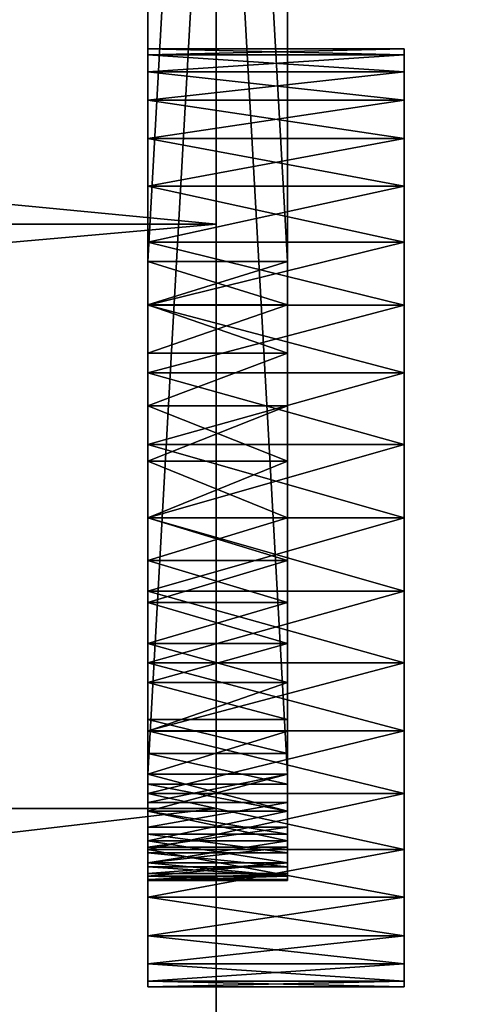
# Model space of a CAD drawing. Extents: x -4.8 to 44.9, y -3 to 21.9.
# Tile 129 of 135: x 39.936 to 40.336, y 8.824 to 9.684. Entities that reach past the tile are written whole.
import ezdxf

# ---------------------------------------------------------------- set-up
doc = ezdxf.new("R2010")
doc.units = 0

# ---------------------------------------------------------------- blocks, each defined once
blk = doc.blocks.new('Box-458420f3-d24c-467f-9784-8934705a0a12')
at = {"color": 253, "linetype": 'Continuous', "true_color": 0xa0a0a0, "transparency": 33554687}
mesh = blk.add_polyface(dxfattribs=at)
corners = [(0, 0), (43, 0), (43, 20), (0, 20), (0, 0, 0.01), (43, 0, 0.01), (43, 20, 0.01), (0, 20, 0.01)]
mesh.append_faces([[corners[k] for k in face] for face in [(0, 1, 2, 3), (4, 5, 6, 7), (0, 1, 5, 4), (1, 2, 6, 5), (2, 3, 7, 6), (3, 0, 4, 7)]], dxfattribs={"color": 253})
blk = doc.blocks.new('Box-ace12fff-17e2-4e2d-8dcb-9c52ceecaf6a')
at = {"color": 253, "linetype": 'Continuous', "true_color": 0xa0a0a0, "transparency": 33554687}
mesh = blk.add_polyface(dxfattribs=at)
corners = [(0, 0), (43, 0), (43, 20), (0, 20), (0, 0, 0.01), (43, 0, 0.01), (43, 20, 0.01), (0, 20, 0.01)]
mesh.append_faces([[corners[k] for k in face] for face in [(0, 1, 2, 3), (4, 5, 6, 7), (0, 1, 5, 4), (1, 2, 6, 5), (2, 3, 7, 6), (3, 0, 4, 7)]], dxfattribs={"color": 253})
blk = doc.blocks.new('a5d0e608-cf1f-4d31-a297-d99c1b6cd2c7')
at = {"linetype": 'Continuous', "transparency": 33554687}
for name, p in [('Box-458420f3-d24c-467f-9784-8934705a0a12', (0, 0)), ('Box-ace12fff-17e2-4e2d-8dcb-9c52ceecaf6a', (0, 0, 17.29))]:
    blk.add_blockref(name, p, dxfattribs=at)
blk = doc.blocks.new('A004ab53b2-c469-420d-a133-72913235f378')
at = {"color": 0, "linetype": 'BYBLOCK', "lineweight": -2, "transparency": 33554687}
mesh = blk.add_polyface(dxfattribs=at)
corners = [(-14.61274296, 39.34497603, -28.092), (-17.37645453, 35.55578135, -28.092), (-17.37645453, 35.55578135, 8.88), (-14.61274296, 39.34497603, 8.88), (-11.12661993, 42.48233864, 8.88), (-11.12661993, 42.48233864, -28.092), (-7.06813628, 44.83282975, -28.092), (-7.06813628, 44.83282975, 8.88), (-19.29879801, 31.27785038, -28.092), (-19.29879801, 31.27785038, 8.88), (-20.29703128, 26.69531524, -28.092), (-20.29703128, 26.69531524, 8.88)]
mesh.append_faces([[corners[k] for k in face] for face in [(0, 2, 3, 0), (3, 5, 0, 3), (6, 4, 7, 6), (2, 8, 9, 2), (9, 10, 11, 9)]], dxfattribs={"vtx0": -1, "color": 0})
mesh.append_faces([[corners[k] for k in face] for face in [(0, 1, 2, 0), (3, 4, 5, 3), (6, 5, 4, 6), (2, 1, 8, 2), (9, 8, 10, 9)]], dxfattribs={"vtx2": -1, "color": 0})
mesh = blk.add_polyface(dxfattribs=at)
corners = [(-0.74390987, 5.3180621, 8.88), (-3.81371269, 5.55425783, 8.88), (-3.81371269, 5.55425783, -28.092), (-0.74390987, 5.3180621, -28.092), (-6.80864055, 6.2683201, 8.88), (-9.65477573, 7.44262516, 8.88), (-9.65477573, 7.44262516, -28.092), (-6.80864055, 6.2683201, -28.092), (-12.28187285, 9.04819002, 8.88), (-12.28187285, 9.04819002, -28.092), (-14.62509262, 11.04538779, 8.88), (-16.6266021, 13.3849257, 8.88), (-16.6266021, 13.3849257, -28.092), (-14.62509262, 11.04538779, -28.092), (-18.2370021, 16.00906168, 8.88), (-18.2370021, 16.00906168, -28.092), (-19.4165464, 18.85302952, 8.88), (-20.13612269, 21.84663734, 8.88), (-20.13612269, 21.84663734, -28.092), (-19.4165464, 18.85302952, -28.092), (-20.37797114, 24.916, 8.88), (-20.37797114, 24.916, -28.092)]
mesh.append_faces([[corners[k] for k in face] for face in [(0, 2, 3, 0), (4, 6, 7, 4), (7, 1, 4, 7), (6, 8, 9, 6), (10, 12, 13, 10), (13, 8, 10, 13), (12, 14, 15, 12), (16, 18, 19, 16), (19, 14, 16, 19), (18, 20, 21, 18)]], dxfattribs={"vtx0": -1, "color": 0})
mesh.append_faces([[corners[k] for k in face] for face in [(0, 1, 2, 0), (4, 5, 6, 4), (7, 2, 1, 7), (6, 5, 8, 6), (10, 11, 12, 10), (13, 9, 8, 13), (12, 11, 14, 12), (16, 17, 18, 16), (19, 15, 14, 19), (18, 17, 20, 18)]], dxfattribs={"vtx2": -1, "color": 0})
blk = doc.blocks.new('397829a2-1929-473f-bd1e-cdee23db4ea6')
at = {"color": 35, "transparency": 33554687, "extrusion": (-1, 0, 0), "zscale": 1.8, "rotation": 179.99999977}
blk.add_blockref('A004ab53b2-c469-420d-a133-72913235f378', (19.17500013, 33.11899992, 17.2908), dxfattribs=at)
at = {"color": 251, "transparency": 33554687}
mesh = blk.add_polyface(dxfattribs=at)
corners = [(33.67669071, -28.92352768, -1.12141181), (32.88919071, -28.92352768, -1.12141181), (32.88919071, -22.63636355, 5.16575234), (33.67669071, -22.63636355, 5.16575234)]
mesh.append_faces([[corners[k] for k in face] for face in [(3, 0, 2, 3)]], dxfattribs={"vtx1": -1, "color": 251})
mesh.append_faces([[corners[k] for k in face] for face in [(0, 1, 2, 0)]], dxfattribs={"vtx2": -1, "color": 251})
mesh = blk.add_polyface(dxfattribs=at)
corners = [(33.67669071, -22.63636355, 14.67224753), (32.88919071, -22.63636355, 14.67224753), (32.88919071, -28.92352768, 20.95941166), (33.67669071, -28.92352768, 20.95941166)]
mesh.append_faces([[corners[k] for k in face] for face in [(3, 0, 2, 3)]], dxfattribs={"vtx1": -1, "color": 251})
mesh.append_faces([[corners[k] for k in face] for face in [(0, 1, 2, 0)]], dxfattribs={"vtx2": -1, "color": 251})
at = {"color": 254, "transparency": 33554687}
mesh = blk.add_polyface(dxfattribs=at)
corners = [(32.88919071, -30.21541177, 19.66752757), (32.88919071, -22.63636355, 14.67224753), (32.88919071, -22.9260171, 14.44716411), (32.88919071, -23.20107191, 14.20445734), (32.88919071, -23.46045746, 13.94507179), (32.88919071, -23.70316423, 13.67001698), (32.88919071, -23.92824764, 13.38036344), (32.88919071, -28.92352768, 20.95941166), (32.88919071, -29.28718271, 21.18225973), (32.88919071, -29.88564766, 21.17050739), (32.88919071, -29.78272206, 21.20172952), (32.88919071, -29.42656685, 21.21572291), (32.88919071, -29.67684014, 21.22063765), (32.88919071, -29.56946973, 21.22696961), (32.88919071, -29.1547494, 21.12740407), (32.88919071, -29.98419005, 21.12740407), (32.88919071, -29.03252789, 21.05250663), (32.88919071, -30.07698313, 21.0730171), (32.88919071, -30.24027334, 20.93355408), (32.88919071, -30.16274052, 21.00810045), (32.88919071, -30.28685673, 19.74792728), (32.88919071, -30.34835651, 19.83616716), (32.88919071, -30.39905851, 19.93102393), (32.88919071, -30.43825984, 20.03118259), (32.88919071, -30.46541709, 20.1352546), (32.88919071, -30.48015371, 20.24179722), (32.88919071, -30.48226545, 20.34933345), (32.88919071, -30.47172303, 20.45637249), (32.88919071, -30.44867259, 20.56143047), (32.88919071, -30.41343367, 20.66305092), (32.88919071, -30.36649482, 20.75982511), (32.88919071, -30.30850675, 20.85041143)]
mesh.append_faces([[corners[k] for k in face] for face in [(28, 7, 0, 28)]], dxfattribs={"vtx0": -1, "vtx1": -1, "vtx2": -1, "color": 254})
mesh.append_faces([[corners[k] for k in face] for face in [(0, 1, 2, 0), (0, 7, 1, 0), (8, 9, 10, 8), (14, 15, 9, 14), (16, 17, 15, 16), (7, 18, 19, 7)]], dxfattribs={"vtx0": -1, "vtx2": -1, "color": 254})
mesh.append_faces([[corners[k] for k in face] for face in [(2, 3, 0, 2), (3, 4, 0, 3), (4, 5, 0, 4), (11, 8, 10, 11), (10, 12, 11, 10), (8, 14, 9, 8), (14, 16, 15, 14), (16, 7, 19, 16), (19, 17, 16, 19), (21, 22, 0, 21), (22, 23, 0, 22), (23, 24, 0, 23), (24, 25, 0, 24), (25, 26, 0, 25), (26, 27, 0, 26), (27, 28, 0, 27), (28, 29, 7, 28), (29, 30, 7, 29), (30, 31, 7, 30), (31, 18, 7, 31)]], dxfattribs={"vtx1": -1, "vtx2": -1, "color": 254})
mesh.append_faces([[corners[k] for k in face] for face in [(5, 6, 0, 5), (12, 13, 11, 12), (0, 20, 21, 0)]], dxfattribs={"vtx2": -1, "color": 254})
at = {"color": 251, "transparency": 33554687}
mesh = blk.add_polyface(dxfattribs=at)
corners = [(33.67669071, -30.43825984, -0.19318272), (33.67669071, -30.47172303, -0.33256686), (33.67669071, -30.48296973, -0.47546976), (33.67669071, -30.47172303, -0.61837264), (33.67669071, -30.43825984, -0.75775678), (33.67669071, -30.38340419, -0.89019007), (33.67669071, -30.38340419, -0.06074944), (33.67669071, -30.30850675, -1.01241158), (33.67669071, -30.30850675, 0.06147208), (33.67669071, -30.21541177, -1.12141181), (33.67669071, -30.21541177, 0.17047228), (33.67669071, -29.03252789, -1.21450678), (33.67669071, -28.92352768, -1.12141181), (33.67669071, -23.92824764, 6.45763643), (33.67669071, -29.1547494, -1.28940423), (33.67669071, -29.28718271, -1.34425988), (33.67669071, -29.42656685, -1.37772307), (33.67669071, -29.56946973, -1.38896976), (33.67669071, -29.67684014, -1.3826378), (33.67669071, -29.78272206, -1.36372967), (33.67669071, -29.88564766, -1.33250755), (33.67669071, -29.98419005, -1.28940423), (33.67669071, -30.10641154, -1.21450678), (33.67669071, -23.70316423, 6.16798286), (33.67669071, -23.46045746, 5.89292806), (33.67669071, -23.20107191, 5.6335425), (33.67669071, -22.9260171, 5.39083574), (33.67669071, -22.63636355, 5.16575234)]
mesh.append_faces([[corners[k] for k in face] for face in [(0, 2, 3, 0), (0, 3, 4, 0), (4, 6, 0, 4), (5, 8, 6, 5), (7, 10, 8, 7), (13, 14, 11, 13), (13, 15, 14, 13), (13, 16, 15, 13), (13, 17, 16, 13), (13, 18, 17, 13), (13, 19, 18, 13), (10, 20, 19, 10), (10, 21, 20, 10), (10, 22, 21, 10), (10, 9, 22, 10), (12, 23, 13, 12), (12, 24, 23, 12), (12, 25, 24, 12), (12, 26, 25, 12)]], dxfattribs={"vtx0": -1, "vtx2": -1, "color": 251})
mesh.append_faces([[corners[k] for k in face] for face in [(4, 5, 6, 4), (5, 7, 8, 5), (7, 9, 10, 7), (11, 12, 13, 11), (13, 10, 19, 13)]], dxfattribs={"vtx1": -1, "vtx2": -1, "color": 251})
mesh.append_faces([[corners[k] for k in face] for face in [(0, 1, 2, 0), (12, 27, 26, 12)]], dxfattribs={"vtx2": -1, "color": 251})
mesh = blk.add_polyface(dxfattribs=at)
corners = [(33.67669071, -29.78272206, 21.20172952), (33.67669071, -29.88564766, 21.17050739), (33.67669071, -29.28718271, 21.18225973), (33.67669071, -29.42656685, 21.21572291), (33.67669071, -29.56946973, 21.22696961), (33.67669071, -29.67684014, 21.22063765), (33.67669071, -29.98419005, 21.12740407), (33.67669071, -29.1547494, 21.12740407), (33.67669071, -30.07698313, 21.0730171), (33.67669071, -29.03252789, 21.05250663), (33.67669071, -30.16274052, 21.00810045), (33.67669071, -30.24027334, 20.93355408), (33.67669071, -28.92352768, 20.95941166), (33.67669071, -30.28685673, 19.74792728), (33.67669071, -30.21541177, 19.66752757), (33.67669071, -22.63636355, 14.67224753), (33.67669071, -30.34835651, 19.83616716), (33.67669071, -30.39905851, 19.93102393), (33.67669071, -30.43825984, 20.03118259), (33.67669071, -30.46541709, 20.1352546), (33.67669071, -30.48015371, 20.24179722), (33.67669071, -30.48226545, 20.34933345), (33.67669071, -30.47172303, 20.45637249), (33.67669071, -30.44867259, 20.56143047), (33.67669071, -30.41343367, 20.66305092), (33.67669071, -30.36649482, 20.75982511), (33.67669071, -30.30850675, 20.85041143), (33.67669071, -22.9260171, 14.44716411), (33.67669071, -23.20107191, 14.20445734), (33.67669071, -23.46045746, 13.94507179), (33.67669071, -23.70316423, 13.67001698), (33.67669071, -23.92824764, 13.38036344)]
mesh.append_faces([[corners[k] for k in face] for face in [(0, 2, 3, 0), (3, 5, 0, 3), (1, 7, 2, 1), (6, 9, 7, 6), (10, 12, 9, 10), (9, 8, 10, 9), (15, 16, 13, 15), (15, 17, 16, 15), (15, 18, 17, 15), (15, 19, 18, 15), (15, 20, 19, 15), (15, 21, 20, 15), (15, 22, 21, 15), (15, 23, 22, 15), (12, 24, 23, 12), (12, 25, 24, 12), (12, 26, 25, 12), (12, 11, 26, 12), (14, 27, 15, 14), (14, 28, 27, 14), (14, 29, 28, 14), (14, 30, 29, 14)]], dxfattribs={"vtx0": -1, "vtx2": -1, "color": 251})
mesh.append_faces([[corners[k] for k in face] for face in [(0, 1, 2, 0), (1, 6, 7, 1), (6, 8, 9, 6), (10, 11, 12, 10), (13, 14, 15, 13), (15, 12, 23, 15)]], dxfattribs={"vtx1": -1, "vtx2": -1, "color": 251})
mesh.append_faces([[corners[k] for k in face] for face in [(3, 4, 5, 3), (14, 31, 30, 14)]], dxfattribs={"vtx2": -1, "color": 251})
mesh = blk.add_polyface(dxfattribs=at)
corners = [(33.67669071, -23.92824764, 6.45763643), (32.88919071, -23.92824764, 6.45763643), (32.88919071, -30.21541177, 0.17047228), (33.67669071, -30.21541177, 0.17047228)]
mesh.append_faces([[corners[k] for k in face] for face in [(3, 0, 2, 3)]], dxfattribs={"vtx1": -1, "color": 251})
mesh.append_faces([[corners[k] for k in face] for face in [(0, 1, 2, 0)]], dxfattribs={"vtx2": -1, "color": 251})
at = {"color": 254, "transparency": 33554687}
mesh = blk.add_polyface(dxfattribs=at)
corners = [(33.67669071, -30.21541177, 19.66752757), (32.88919071, -30.21541177, 19.66752757), (32.88919071, -23.92824764, 13.38036344), (33.67669071, -23.92824764, 13.38036344)]
mesh.append_faces([[corners[k] for k in face] for face in [(3, 0, 2, 3)]], dxfattribs={"vtx1": -1, "color": 254})
mesh.append_faces([[corners[k] for k in face] for face in [(0, 1, 2, 0)]], dxfattribs={"vtx2": -1, "color": 254})
at = {"color": 251, "linetype": 'BYBLOCK', "lineweight": -2, "transparency": 33554687}
mesh = blk.add_polyface(dxfattribs=at)
corners = [(34.33294071, -30.73617658, 20.49825783), (34.33294071, -30.69290524, 20.67849594), (32.88919071, -30.69290524, 20.67849594), (32.88919071, -30.73617658, 20.49825783), (32.88919071, -30.75071973, 20.31346961), (34.33294071, -30.75071973, 20.31346961), (34.33294071, -30.62197118, 20.8497459), (32.88919071, -30.62197118, 20.8497459), (34.33294071, -30.52512105, 21.00779093), (34.33294071, -30.4047396, 21.14873949), (32.88919071, -30.4047396, 21.14873949), (32.88919071, -30.52512105, 21.00779093), (34.33294071, -30.26379105, 21.26912094), (34.33294071, -30.10574599, 21.36597107), (32.88919071, -30.10574599, 21.36597107), (32.88919071, -30.26379105, 21.26912094), (34.33294071, -29.93449605, 21.43690512), (32.88919071, -29.93449605, 21.43690512), (34.33294071, -29.75425792, 21.48017646), (34.33294071, -29.56946973, 21.49471961), (32.88919071, -29.56946973, 21.49471961), (32.88919071, -29.75425792, 21.48017646), (34.33294071, -29.38468151, 21.48017646), (34.33294071, -29.2044434, 21.43690512), (32.88919071, -29.2044434, 21.43690512), (32.88919071, -29.38468151, 21.48017646), (34.33294071, -29.03319344, 21.36597107), (32.88919071, -29.03319344, 21.36597107), (34.33294071, -28.87514839, 21.26912094), (34.33294071, -28.73419983, 21.14873949), (32.88919071, -28.73419983, 21.14873949), (32.88919071, -28.87514839, 21.26912094), (34.33294071, -28.6138184, 21.00779093), (34.33294071, -28.51696827, 20.8497459), (32.88919071, -28.51696827, 20.8497459), (32.88919071, -28.6138184, 21.00779093), (34.33294071, -28.44603422, 20.67849594), (32.88919071, -28.44603422, 20.67849594), (34.33294071, -28.40276288, 20.49825783), (34.33294071, -28.38821973, 20.31346961), (32.88919071, -28.38821973, 20.31346961), (32.88919071, -28.40276288, 20.49825783)]
mesh.append_faces([[corners[k] for k in face] for face in [(0, 2, 3, 0), (3, 5, 0, 3), (2, 6, 7, 2), (8, 10, 11, 8), (11, 6, 8, 11), (12, 14, 15, 12), (15, 9, 12, 15), (14, 16, 17, 14), (18, 20, 21, 18), (21, 16, 18, 21), (22, 24, 25, 22), (25, 19, 22, 25), (24, 26, 27, 24), (28, 30, 31, 28), (31, 26, 28, 31), (32, 34, 35, 32), (35, 29, 32, 35), (34, 36, 37, 34), (38, 40, 41, 38), (41, 36, 38, 41)]], dxfattribs={"vtx0": -1, "color": 251})
mesh.append_faces([[corners[k] for k in face] for face in [(0, 1, 2, 0), (3, 4, 5, 3), (2, 1, 6, 2), (8, 9, 10, 8), (11, 7, 6, 11), (12, 13, 14, 12), (15, 10, 9, 15), (14, 13, 16, 14), (18, 19, 20, 18), (21, 17, 16, 21), (22, 23, 24, 22), (25, 20, 19, 25), (24, 23, 26, 24), (28, 29, 30, 28), (31, 27, 26, 31), (32, 33, 34, 32), (35, 30, 29, 35), (34, 33, 36, 34), (38, 39, 40, 38), (41, 37, 36, 41)]], dxfattribs={"vtx2": -1, "color": 251})
mesh = blk.add_polyface(dxfattribs=at)
corners = [(34.33294071, -28.40276288, 20.12868139), (34.33294071, -28.44603422, 19.94844328), (32.88919071, -28.44603422, 19.94844328), (32.88919071, -28.40276288, 20.12868139), (32.88919071, -28.38821973, 20.31346961), (34.33294071, -28.38821973, 20.31346961), (34.33294071, -28.51696827, 19.77719332), (32.88919071, -28.51696827, 19.77719332), (34.33294071, -28.6138184, 19.61914829), (34.33294071, -28.73419983, 19.47819973), (32.88919071, -28.73419983, 19.47819973), (32.88919071, -28.6138184, 19.61914829), (34.33294071, -28.87514839, 19.35781828), (34.33294071, -29.03319344, 19.26096815), (32.88919071, -29.03319344, 19.26096815), (32.88919071, -28.87514839, 19.35781828), (34.33294071, -29.2044434, 19.1900341), (32.88919071, -29.2044434, 19.1900341), (34.33294071, -29.38468151, 19.14676276), (34.33294071, -29.56946973, 19.13221961), (32.88919071, -29.56946973, 19.13221961), (32.88919071, -29.38468151, 19.14676276), (34.33294071, -29.75425792, 19.14676276), (34.33294071, -29.93449605, 19.1900341), (32.88919071, -29.93449605, 19.1900341), (32.88919071, -29.75425792, 19.14676276), (34.33294071, -30.10574599, 19.26096815), (32.88919071, -30.10574599, 19.26096815), (34.33294071, -30.26379105, 19.35781828), (34.33294071, -30.4047396, 19.47819973), (32.88919071, -30.4047396, 19.47819973), (32.88919071, -30.26379105, 19.35781828), (34.33294071, -30.52512105, 19.61914829), (34.33294071, -30.62197118, 19.77719332), (32.88919071, -30.62197118, 19.77719332), (32.88919071, -30.52512105, 19.61914829), (34.33294071, -30.69290524, 19.94844328), (32.88919071, -30.69290524, 19.94844328), (34.33294071, -30.73617658, 20.12868139), (34.33294071, -30.75071973, 20.31346961), (32.88919071, -30.75071973, 20.31346961), (32.88919071, -30.73617658, 20.12868139)]
mesh.append_faces([[corners[k] for k in face] for face in [(0, 2, 3, 0), (3, 5, 0, 3), (2, 6, 7, 2), (8, 10, 11, 8), (11, 6, 8, 11), (12, 14, 15, 12), (15, 9, 12, 15), (14, 16, 17, 14), (18, 20, 21, 18), (21, 16, 18, 21), (22, 24, 25, 22), (25, 19, 22, 25), (24, 26, 27, 24), (28, 30, 31, 28), (31, 26, 28, 31), (32, 34, 35, 32), (35, 29, 32, 35), (34, 36, 37, 34), (38, 40, 41, 38), (41, 36, 38, 41)]], dxfattribs={"vtx0": -1, "color": 251})
mesh.append_faces([[corners[k] for k in face] for face in [(0, 1, 2, 0), (3, 4, 5, 3), (2, 1, 6, 2), (8, 9, 10, 8), (11, 7, 6, 11), (12, 13, 14, 12), (15, 10, 9, 15), (14, 13, 16, 14), (18, 19, 20, 18), (21, 17, 16, 21), (22, 23, 24, 22), (25, 20, 19, 25), (24, 23, 26, 24), (28, 29, 30, 28), (31, 27, 26, 31), (32, 33, 34, 32), (35, 30, 29, 35), (34, 33, 36, 34), (38, 39, 40, 38), (41, 37, 36, 41)]], dxfattribs={"vtx2": -1, "color": 251})
at = {"color": 0, "linetype": 'BYBLOCK', "lineweight": -2, "transparency": 33554687}
mesh = blk.add_polyface(dxfattribs=at)
corners = [(32.88919071, -29.2044434, 19.1900341), (32.88919071, -29.38468151, 19.14676276), (32.88919071, -29.56946973, 19.13221961), (32.88919071, -29.75425792, 19.14676276), (32.88919071, -29.93449605, 19.1900341), (32.88919071, -30.10574599, 19.26096815), (32.88919071, -29.03319344, 19.26096815), (32.88919071, -30.26379105, 19.35781828), (32.88919071, -28.87514839, 19.35781828), (32.88919071, -30.4047396, 19.47819973), (32.88919071, -28.73419983, 19.47819973), (32.88919071, -30.52512105, 19.61914829), (32.88919071, -28.6138184, 19.61914829), (32.88919071, -30.62197118, 19.77719332), (32.88919071, -28.51696827, 19.77719332), (32.88919071, -30.69290524, 19.94844328), (32.88919071, -28.44603422, 19.94844328), (32.88919071, -30.73617658, 20.12868139), (32.88919071, -28.40276288, 20.12868139), (32.88919071, -29.93449605, 21.43690512), (32.88919071, -29.75425792, 21.48017646), (32.88919071, -29.56946973, 21.49471961), (32.88919071, -29.38468151, 21.48017646), (32.88919071, -29.2044434, 21.43690512), (32.88919071, -29.03319344, 21.36597107), (32.88919071, -30.10574599, 21.36597107), (32.88919071, -28.87514839, 21.26912094), (32.88919071, -30.26379105, 21.26912094), (32.88919071, -28.73419983, 21.14873949), (32.88919071, -30.4047396, 21.14873949), (32.88919071, -28.6138184, 21.00779093), (32.88919071, -30.52512105, 21.00779093), (32.88919071, -28.51696827, 20.8497459), (32.88919071, -30.62197118, 20.8497459), (32.88919071, -28.44603422, 20.67849594), (32.88919071, -30.69290524, 20.67849594), (32.88919071, -28.40276288, 20.49825783), (32.88919071, -30.73617658, 20.49825783), (32.88919071, -28.38821973, 20.31346961), (32.88919071, -30.75071973, 20.31346961)]
mesh.append_faces([[corners[k] for k in face] for face in [(0, 2, 3, 0), (0, 3, 4, 0), (4, 6, 0, 4), (5, 8, 6, 5), (7, 10, 8, 7), (9, 12, 10, 9), (11, 14, 12, 11), (13, 16, 14, 13), (15, 18, 16, 15), (19, 21, 22, 19), (19, 22, 23, 19), (23, 25, 19, 23), (24, 27, 25, 24), (26, 29, 27, 26), (28, 31, 29, 28), (30, 33, 31, 30), (32, 35, 33, 32), (34, 37, 35, 34), (36, 39, 37, 36), (38, 17, 39, 38)]], dxfattribs={"vtx0": -1, "vtx2": -1, "color": 0})
mesh.append_faces([[corners[k] for k in face] for face in [(4, 5, 6, 4), (5, 7, 8, 5), (7, 9, 10, 7), (9, 11, 12, 9), (11, 13, 14, 11), (13, 15, 16, 13), (15, 17, 18, 15), (23, 24, 25, 23), (24, 26, 27, 24), (26, 28, 29, 26), (28, 30, 31, 28), (30, 32, 33, 30), (32, 34, 35, 32), (34, 36, 37, 34), (36, 38, 39, 36), (38, 18, 17, 38)]], dxfattribs={"vtx1": -1, "vtx2": -1, "color": 0})
mesh.append_faces([[corners[k] for k in face] for face in [(0, 1, 2, 0), (19, 20, 21, 19)]], dxfattribs={"vtx2": -1, "color": 0})
at = {"color": 251, "transparency": 33554687}
mesh = blk.add_polyface(dxfattribs=at)
corners = [(34.33294071, -29.38468151, 0.69123709), (34.33294071, -29.2044434, 0.64796575), (32.88919071, -29.2044434, 0.64796575), (32.88919071, -29.38468151, 0.69123709), (32.88919071, -29.56946973, 0.70578024), (34.33294071, -29.56946973, 0.70578024), (34.33294071, -29.03319344, 0.57703169), (32.88919071, -29.03319344, 0.57703169), (34.33294071, -28.87514839, 0.48018156), (34.33294071, -28.73419983, 0.35980013), (32.88919071, -28.73419983, 0.35980013), (32.88919071, -28.87514839, 0.48018156), (34.33294071, -28.6138184, 0.21885158), (34.33294071, -28.51696827, 0.06080652), (32.88919071, -28.51696827, 0.06080652), (32.88919071, -28.6138184, 0.21885158), (34.33294071, -28.44603422, -0.11044344), (32.88919071, -28.44603422, -0.11044344), (34.33294071, -28.40276288, -0.66025796), (34.33294071, -28.44603422, -0.84049609), (32.88919071, -28.44603422, -0.84049609), (32.88919071, -28.40276288, -0.66025796), (32.88919071, -28.38821973, -0.47546976), (34.33294071, -28.38821973, -0.47546976), (32.88919071, -28.40276288, -0.29068154), (34.33294071, -28.40276288, -0.29068154), (34.33294071, -28.51696827, -1.01174603), (32.88919071, -28.51696827, -1.01174603), (34.33294071, -28.6138184, -1.16979108), (34.33294071, -28.73419983, -1.31073964), (32.88919071, -28.73419983, -1.31073964), (32.88919071, -28.6138184, -1.16979108), (34.33294071, -28.87514839, -1.43112109), (34.33294071, -29.03319344, -1.52797122), (32.88919071, -29.03319344, -1.52797122), (32.88919071, -28.87514839, -1.43112109), (34.33294071, -29.2044434, -1.59890527), (32.88919071, -29.2044434, -1.59890527), (34.33294071, -29.38468151, -1.64217661), (34.33294071, -29.56946973, -1.65671976), (32.88919071, -29.56946973, -1.65671976), (32.88919071, -29.38468151, -1.64217661)]
mesh.append_faces([[corners[k] for k in face] for face in [(0, 2, 3, 0), (3, 5, 0, 3), (2, 6, 7, 2), (8, 10, 11, 8), (11, 6, 8, 11), (12, 14, 15, 12), (15, 9, 12, 15), (14, 16, 17, 14), (18, 20, 21, 18), (21, 23, 18, 21), (22, 25, 23, 22), (24, 16, 25, 24), (20, 26, 27, 20), (28, 30, 31, 28), (31, 26, 28, 31), (32, 34, 35, 32), (35, 29, 32, 35), (34, 36, 37, 34), (38, 40, 41, 38), (41, 36, 38, 41)]], dxfattribs={"vtx0": -1, "color": 251})
mesh.append_faces([[corners[k] for k in face] for face in [(0, 1, 2, 0), (3, 4, 5, 3), (2, 1, 6, 2), (8, 9, 10, 8), (11, 7, 6, 11), (12, 13, 14, 12), (15, 10, 9, 15), (14, 13, 16, 14), (18, 19, 20, 18), (21, 22, 23, 21), (22, 24, 25, 22), (24, 17, 16, 24), (20, 19, 26, 20), (28, 29, 30, 28), (31, 27, 26, 31), (32, 33, 34, 32), (35, 30, 29, 35), (34, 33, 36, 34), (38, 39, 40, 38), (41, 37, 36, 41)]], dxfattribs={"vtx2": -1, "color": 251})
mesh = blk.add_polyface(dxfattribs=at)
corners = [(34.33294071, -30.75071973, -0.47546976), (34.33294071, -30.73617658, -0.66025796), (34.33294071, -30.69290524, -0.84049609), (34.33294071, -30.73617658, -0.29068154), (34.33294071, -30.69290524, -0.11044344), (34.33294071, -30.62197118, -1.01174603), (34.33294071, -30.62197118, 0.06080652), (34.33294071, -30.52512105, -1.16979108), (34.33294071, -30.52512105, 0.21885158), (34.33294071, -30.4047396, -1.31073964), (34.33294071, -30.4047396, 0.35980013), (34.33294071, -30.26379105, -1.43112109), (34.33294071, -30.26379105, 0.48018156), (34.33294071, -30.10574599, -1.52797122), (34.33294071, -30.10574599, 0.57703169), (34.33294071, -29.93449605, -1.59890527), (34.33294071, -29.93449605, 0.64796575), (34.33294071, -29.75425792, -1.64217661), (34.33294071, -29.75425792, 0.69123709), (34.33294071, -29.56946973, -1.65671976), (34.33294071, -29.56946973, 0.70578024), (34.33294071, -29.38468151, -1.64217661), (34.33294071, -29.38468151, 0.69123709), (34.33294071, -28.38821973, -0.47546976), (34.33294071, -28.40276288, -0.29068154), (34.33294071, -28.44603422, -0.11044344), (34.33294071, -28.40276288, -0.66025796), (34.33294071, -28.44603422, -0.84049609), (34.33294071, -28.51696827, 0.06080652), (34.33294071, -28.51696827, -1.01174603), (34.33294071, -28.6138184, 0.21885158), (34.33294071, -28.6138184, -1.16979108), (34.33294071, -28.73419983, 0.35980013), (34.33294071, -28.73419983, -1.31073964), (34.33294071, -28.87514839, 0.48018156), (34.33294071, -28.87514839, -1.43112109), (34.33294071, -29.03319344, 0.57703169), (34.33294071, -29.03319344, -1.52797122), (34.33294071, -29.2044434, 0.64796575), (34.33294071, -29.2044434, -1.59890527)]
mesh.append_faces([[corners[k] for k in face] for face in [(5, 6, 4, 5), (7, 8, 6, 7), (9, 10, 8, 9), (11, 12, 10, 11), (13, 14, 12, 13), (15, 16, 14, 15), (17, 18, 16, 17), (19, 20, 18, 19), (21, 22, 20, 21), (28, 29, 27, 28), (30, 31, 29, 30), (32, 33, 31, 32), (34, 35, 33, 34), (36, 37, 35, 36), (38, 39, 37, 38), (22, 21, 39, 22)]], dxfattribs={"vtx0": -1, "vtx2": -1, "color": 251})
mesh.append_faces([[corners[k] for k in face] for face in [(3, 0, 2, 3), (4, 3, 2, 4), (2, 5, 4, 2), (5, 7, 6, 5), (7, 9, 8, 7), (9, 11, 10, 9), (11, 13, 12, 11), (13, 15, 14, 13), (15, 17, 16, 15), (17, 19, 18, 17), (19, 21, 20, 19), (26, 23, 25, 26), (27, 26, 25, 27), (25, 28, 27, 25), (28, 30, 29, 28), (30, 32, 31, 30), (32, 34, 33, 32), (34, 36, 35, 34), (36, 38, 37, 36), (38, 22, 39, 38)]], dxfattribs={"vtx1": -1, "vtx2": -1, "color": 251})
mesh.append_faces([[corners[k] for k in face] for face in [(0, 1, 2, 0), (23, 24, 25, 23)]], dxfattribs={"vtx2": -1, "color": 251})
mesh = blk.add_polyface(dxfattribs=at)
corners = [(34.33294071, -30.75071973, 20.31346959), (34.33294071, -30.73617658, 20.12868139), (34.33294071, -30.69290524, 19.94844326), (34.33294071, -30.73617658, 20.49825781), (34.33294071, -30.69290524, 20.67849592), (34.33294071, -30.62197118, 19.77719332), (34.33294071, -30.62197118, 20.84974588), (34.33294071, -30.52512105, 19.61914827), (34.33294071, -30.52512105, 21.00779093), (34.33294071, -30.4047396, 19.47819971), (34.33294071, -30.4047396, 21.14873949), (34.33294071, -30.26379105, 19.35781826), (34.33294071, -30.26379105, 21.26912092), (34.33294071, -30.10574599, 19.26096813), (34.33294071, -30.10574599, 21.36597105), (34.33294071, -29.93449605, 19.19003408), (34.33294071, -29.93449605, 21.4369051), (34.33294071, -29.75425792, 19.14676274), (34.33294071, -29.75425792, 21.48017644), (34.33294071, -29.56946973, 19.13221959), (34.33294071, -29.56946973, 21.49471959), (34.33294071, -29.38468151, 19.14676274), (34.33294071, -29.38468151, 21.48017644), (34.33294071, -28.38821973, 20.31346959), (34.33294071, -28.40276288, 20.49825781), (34.33294071, -28.44603422, 20.67849592), (34.33294071, -28.40276288, 20.12868139), (34.33294071, -28.44603422, 19.94844326), (34.33294071, -28.51696827, 20.84974588), (34.33294071, -28.51696827, 19.77719332), (34.33294071, -28.6138184, 21.00779093), (34.33294071, -28.6138184, 19.61914827), (34.33294071, -28.73419983, 21.14873949), (34.33294071, -28.73419983, 19.47819971), (34.33294071, -28.87514839, 21.26912092), (34.33294071, -28.87514839, 19.35781826), (34.33294071, -29.03319344, 21.36597105), (34.33294071, -29.03319344, 19.26096813), (34.33294071, -29.2044434, 21.4369051), (34.33294071, -29.2044434, 19.19003408)]
mesh.append_faces([[corners[k] for k in face] for face in [(5, 6, 4, 5), (7, 8, 6, 7), (9, 10, 8, 9), (11, 12, 10, 11), (13, 14, 12, 13), (15, 16, 14, 15), (17, 18, 16, 17), (19, 20, 18, 19), (21, 22, 20, 21), (28, 29, 27, 28), (30, 31, 29, 30), (32, 33, 31, 32), (34, 35, 33, 34), (36, 37, 35, 36), (38, 39, 37, 38), (22, 21, 39, 22)]], dxfattribs={"vtx0": -1, "vtx2": -1, "color": 251})
mesh.append_faces([[corners[k] for k in face] for face in [(3, 0, 2, 3), (4, 3, 2, 4), (2, 5, 4, 2), (5, 7, 6, 5), (7, 9, 8, 7), (9, 11, 10, 9), (11, 13, 12, 11), (13, 15, 14, 13), (15, 17, 16, 15), (17, 19, 18, 17), (19, 21, 20, 19), (26, 23, 25, 26), (27, 26, 25, 27), (25, 28, 27, 25), (28, 30, 29, 28), (30, 32, 31, 30), (32, 34, 33, 32), (34, 36, 35, 34), (36, 38, 37, 36), (38, 22, 39, 38)]], dxfattribs={"vtx1": -1, "vtx2": -1, "color": 251})
mesh.append_faces([[corners[k] for k in face] for face in [(0, 1, 2, 0), (23, 24, 25, 23)]], dxfattribs={"vtx2": -1, "color": 251})
at = {"color": 254, "transparency": 33554687}
mesh = blk.add_polyface(dxfattribs=at)
corners = [(33.67669071, -29.42656685, -1.37772307), (33.67669071, -29.56946973, -1.38896976), (32.88919071, -29.56946973, -1.38896976), (32.88919071, -29.42656685, -1.37772307), (32.88919071, -29.28718271, -1.34425988), (33.67669071, -29.28718271, -1.34425988), (33.67669071, -29.1547494, -1.28940423), (32.88919071, -29.1547494, -1.28940423), (33.67669071, -29.03252789, -1.21450678), (32.88919071, -29.03252789, -1.21450678), (32.88919071, -28.92352768, -1.12141181), (33.67669071, -28.92352768, -1.12141181), (33.67669071, -29.67684014, -1.3826378), (33.67669071, -29.78272206, -1.36372967), (32.88919071, -29.78272206, -1.36372967), (32.88919071, -29.67684014, -1.3826378), (32.88919071, -29.56946973, -1.38896976), (33.67669071, -29.56946973, -1.38896976), (33.67669071, -29.88564766, -1.33250755), (33.67669071, -29.98419005, -1.28940423), (32.88919071, -29.98419005, -1.28940423), (32.88919071, -29.88564766, -1.33250755), (33.67669071, -30.10641154, -1.21450678), (33.67669071, -30.21541177, -1.12141181), (32.88919071, -30.21541177, -1.12141181), (32.88919071, -30.10641154, -1.21450678), (33.67669071, -30.30850675, -1.01241158), (33.67669071, -30.38340419, -0.89019007), (32.88919071, -30.38340419, -0.89019007), (32.88919071, -30.30850675, -1.01241158), (33.67669071, -30.43825984, -0.75775678), (32.88919071, -30.43825984, -0.75775678), (33.67669071, -30.47172303, -0.61837264), (33.67669071, -30.48296973, -0.47546976), (32.88919071, -30.48296973, -0.47546976), (32.88919071, -30.47172303, -0.61837264), (33.67669071, -30.47172303, -0.33256686), (33.67669071, -30.43825984, -0.19318272), (32.88919071, -30.43825984, -0.19318272), (32.88919071, -30.47172303, -0.33256686), (33.67669071, -30.38340419, -0.06074944), (32.88919071, -30.38340419, -0.06074944), (33.67669071, -30.30850675, 0.06147208), (33.67669071, -30.21541177, 0.17047228), (32.88919071, -30.21541177, 0.17047228), (32.88919071, -30.30850675, 0.06147208)]
mesh.append_faces([[corners[k] for k in face] for face in [(0, 2, 3, 0), (3, 5, 0, 3), (6, 4, 7, 6), (8, 7, 9, 8), (9, 11, 8, 9), (12, 14, 15, 12), (15, 17, 12, 15), (18, 20, 21, 18), (21, 13, 18, 21), (22, 24, 25, 22), (25, 19, 22, 25), (26, 28, 29, 26), (29, 23, 26, 29), (28, 30, 31, 28), (32, 34, 35, 32), (35, 30, 32, 35), (36, 38, 39, 36), (39, 33, 36, 39), (38, 40, 41, 38), (42, 44, 45, 42), (45, 40, 42, 45)]], dxfattribs={"vtx0": -1, "color": 254})
mesh.append_faces([[corners[k] for k in face] for face in [(0, 1, 2, 0), (3, 4, 5, 3), (6, 5, 4, 6), (8, 6, 7, 8), (9, 10, 11, 9), (12, 13, 14, 12), (15, 16, 17, 15), (18, 19, 20, 18), (21, 14, 13, 21), (22, 23, 24, 22), (25, 20, 19, 25), (26, 27, 28, 26), (29, 24, 23, 29), (28, 27, 30, 28), (32, 33, 34, 32), (35, 31, 30, 35), (36, 37, 38, 36), (39, 34, 33, 39), (38, 37, 40, 38), (42, 43, 44, 42), (45, 41, 40, 45)]], dxfattribs={"vtx2": -1, "color": 254})
mesh = blk.add_polyface(dxfattribs=at)
corners = [(33.67669071, -29.42656685, 21.21572291), (33.67669071, -29.28718271, 21.18225973), (32.88919071, -29.28718271, 21.18225973), (32.88919071, -29.42656685, 21.21572291), (32.88919071, -29.56946973, 21.22696961), (33.67669071, -29.56946973, 21.22696961), (33.67669071, -29.1547494, 21.12740407), (32.88919071, -29.1547494, 21.12740407), (33.67669071, -29.03252789, 21.05250663), (33.67669071, -28.92352768, 20.95941166), (32.88919071, -28.92352768, 20.95941166), (32.88919071, -29.03252789, 21.05250663)]
mesh.append_faces([[corners[k] for k in face] for face in [(0, 2, 3, 0), (3, 5, 0, 3), (2, 6, 7, 2), (8, 10, 11, 8), (11, 6, 8, 11)]], dxfattribs={"vtx0": -1, "color": 254})
mesh.append_faces([[corners[k] for k in face] for face in [(0, 1, 2, 0), (3, 4, 5, 3), (2, 1, 6, 2), (8, 9, 10, 8), (11, 7, 6, 11)]], dxfattribs={"vtx2": -1, "color": 254})
mesh = blk.add_polyface(dxfattribs=at)
corners = [(33.67669071, -30.28685673, 19.74792728), (33.67669071, -30.34835651, 19.83616716), (32.88919071, -30.34835651, 19.83616716), (32.88919071, -30.28685673, 19.74792728), (32.88919071, -30.21541177, 19.66752757), (33.67669071, -30.21541177, 19.66752757), (33.67669071, -30.39905851, 19.93102393), (33.67669071, -30.43825984, 20.03118259), (32.88919071, -30.43825984, 20.03118259), (32.88919071, -30.39905851, 19.93102393), (33.67669071, -30.48015371, 20.24179722), (33.67669071, -30.48226545, 20.34933345), (32.88919071, -30.48226545, 20.34933345), (32.88919071, -30.48015371, 20.24179722), (32.88919071, -30.46541709, 20.1352546), (33.67669071, -30.46541709, 20.1352546), (33.67669071, -30.47172303, 20.45637249), (33.67669071, -30.44867259, 20.56143047), (32.88919071, -30.44867259, 20.56143047), (32.88919071, -30.47172303, 20.45637249), (33.67669071, -30.41343367, 20.66305092), (33.67669071, -30.36649482, 20.75982511), (32.88919071, -30.36649482, 20.75982511), (32.88919071, -30.41343367, 20.66305092), (33.67669071, -30.30850675, 20.85041143), (33.67669071, -30.24027334, 20.93355408), (32.88919071, -30.24027334, 20.93355408), (32.88919071, -30.30850675, 20.85041143), (33.67669071, -30.07698313, 21.0730171), (33.67669071, -29.98419005, 21.12740407), (32.88919071, -29.98419005, 21.12740407), (32.88919071, -30.07698313, 21.0730171), (32.88919071, -30.16274052, 21.00810045), (33.67669071, -30.16274052, 21.00810045), (33.67669071, -29.88564766, 21.17050739), (33.67669071, -29.78272206, 21.20172952), (32.88919071, -29.78272206, 21.20172952), (32.88919071, -29.88564766, 21.17050739), (33.67669071, -29.67684014, 21.22063765), (33.67669071, -29.56946973, 21.22696961), (32.88919071, -29.56946973, 21.22696961), (32.88919071, -29.67684014, 21.22063765)]
mesh.append_faces([[corners[k] for k in face] for face in [(0, 2, 3, 0), (3, 5, 0, 3), (6, 8, 9, 6), (9, 1, 6, 9), (10, 12, 13, 10), (13, 15, 10, 13), (14, 7, 15, 14), (16, 18, 19, 16), (19, 11, 16, 19), (20, 22, 23, 20), (23, 17, 20, 23), (24, 26, 27, 24), (27, 21, 24, 27), (28, 30, 31, 28), (31, 33, 28, 31), (32, 25, 33, 32), (34, 36, 37, 34), (37, 29, 34, 37), (38, 40, 41, 38), (41, 35, 38, 41)]], dxfattribs={"vtx0": -1, "color": 254})
mesh.append_faces([[corners[k] for k in face] for face in [(0, 1, 2, 0), (3, 4, 5, 3), (6, 7, 8, 6), (9, 2, 1, 9), (10, 11, 12, 10), (13, 14, 15, 13), (14, 8, 7, 14), (16, 17, 18, 16), (19, 12, 11, 19), (20, 21, 22, 20), (23, 18, 17, 23), (24, 25, 26, 24), (27, 22, 21, 27), (28, 29, 30, 28), (31, 32, 33, 31), (32, 26, 25, 32), (34, 35, 36, 34), (37, 30, 29, 37), (38, 39, 40, 38), (41, 36, 35, 41)]], dxfattribs={"vtx2": -1, "color": 254})
at = {"color": 251, "transparency": 33554687}
mesh = blk.add_polyface(dxfattribs=at)
corners = [(34.33294071, -29.75425792, -1.64217661), (34.33294071, -29.93449605, -1.59890527), (32.88919071, -29.93449605, -1.59890527), (32.88919071, -29.75425792, -1.64217661), (32.88919071, -29.56946973, -1.65671976), (34.33294071, -29.56946973, -1.65671976), (34.33294071, -30.10574599, -1.52797122), (32.88919071, -30.10574599, -1.52797122), (34.33294071, -30.26379105, -1.43112109), (34.33294071, -30.4047396, -1.31073964), (32.88919071, -30.4047396, -1.31073964), (32.88919071, -30.26379105, -1.43112109), (34.33294071, -30.52512105, -1.16979108), (34.33294071, -30.62197118, -1.01174603), (32.88919071, -30.62197118, -1.01174603), (32.88919071, -30.52512105, -1.16979108), (34.33294071, -30.69290524, -0.84049609), (32.88919071, -30.69290524, -0.84049609), (34.33294071, -30.73617658, -0.66025796), (34.33294071, -30.75071973, -0.47546976), (32.88919071, -30.75071973, -0.47546976), (32.88919071, -30.73617658, -0.66025796), (34.33294071, -30.73617658, -0.29068154), (34.33294071, -30.69290524, -0.11044344), (32.88919071, -30.69290524, -0.11044344), (32.88919071, -30.73617658, -0.29068154), (34.33294071, -30.62197118, 0.06080652), (32.88919071, -30.62197118, 0.06080652), (34.33294071, -30.52512105, 0.21885158), (34.33294071, -30.4047396, 0.35980013), (32.88919071, -30.4047396, 0.35980013), (32.88919071, -30.52512105, 0.21885158), (34.33294071, -30.26379105, 0.48018156), (34.33294071, -30.10574599, 0.57703169), (32.88919071, -30.10574599, 0.57703169), (32.88919071, -30.26379105, 0.48018156), (34.33294071, -29.93449605, 0.64796575), (32.88919071, -29.93449605, 0.64796575), (34.33294071, -29.75425792, 0.69123709), (34.33294071, -29.56946973, 0.70578024), (32.88919071, -29.56946973, 0.70578024), (32.88919071, -29.75425792, 0.69123709)]
mesh.append_faces([[corners[k] for k in face] for face in [(0, 2, 3, 0), (3, 5, 0, 3), (2, 6, 7, 2), (8, 10, 11, 8), (11, 6, 8, 11), (12, 14, 15, 12), (15, 9, 12, 15), (14, 16, 17, 14), (18, 20, 21, 18), (21, 16, 18, 21), (22, 24, 25, 22), (25, 19, 22, 25), (24, 26, 27, 24), (28, 30, 31, 28), (31, 26, 28, 31), (32, 34, 35, 32), (35, 29, 32, 35), (34, 36, 37, 34), (38, 40, 41, 38), (41, 36, 38, 41)]], dxfattribs={"vtx0": -1, "color": 251})
mesh.append_faces([[corners[k] for k in face] for face in [(0, 1, 2, 0), (3, 4, 5, 3), (2, 1, 6, 2), (8, 9, 10, 8), (11, 7, 6, 11), (12, 13, 14, 12), (15, 10, 9, 15), (14, 13, 16, 14), (18, 19, 20, 18), (21, 17, 16, 21), (22, 23, 24, 22), (25, 20, 19, 25), (24, 23, 26, 24), (28, 29, 30, 28), (31, 27, 26, 31), (32, 33, 34, 32), (35, 30, 29, 35), (34, 33, 36, 34), (38, 39, 40, 38), (41, 37, 36, 41)]], dxfattribs={"vtx2": -1, "color": 251})
blk = doc.blocks.new('a2ba277c-a7ce-4954-a814-a3aaea5c52da')
at = {"linetype": 'Continuous', "transparency": 33554687}
blk.add_blockref('a5d0e608-cf1f-4d31-a297-d99c1b6cd2c7', (0, 0), dxfattribs=at)
at = {"linetype": 'Continuous', "transparency": 33554687, "xscale": 0.155, "yscale": 0.34666667, "zscale": 0.34666667}
blk.add_blockref('397829a2-1929-473f-bd1e-cdee23db4ea6', (34.95, 19.5, 6.3), dxfattribs=at)

msp = doc.modelspace()

# ---------------------------------------------------------------- block references
at = {"transparency": 33554687}
msp.add_blockref('a2ba277c-a7ce-4954-a814-a3aaea5c52da', (0, 0), dxfattribs=at)

doc.saveas('drawing.dxf')
